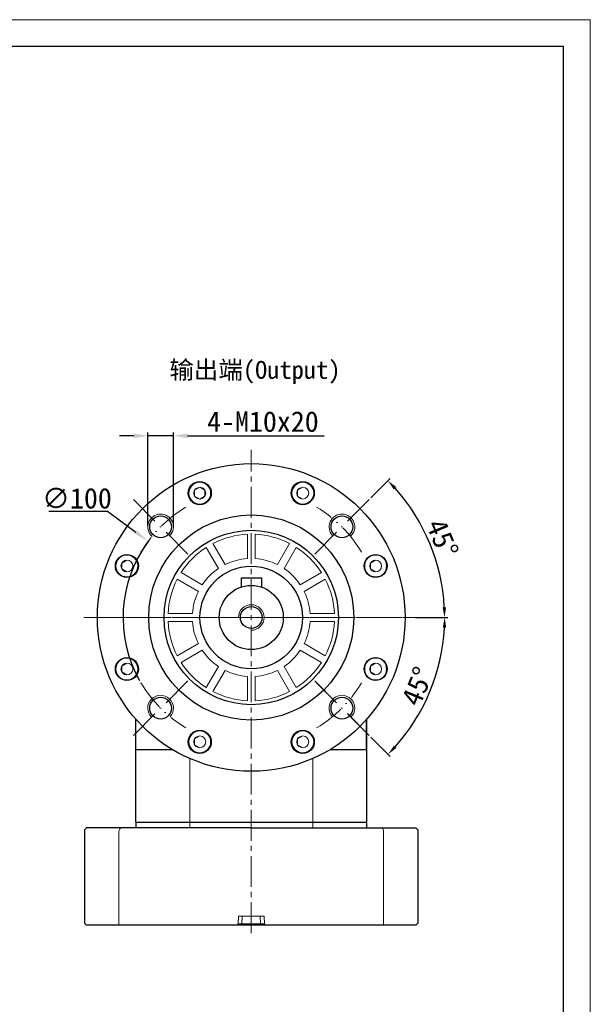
# Model space of a CAD drawing. Header units: millimetres. Extents: x 8091 to 8969, y -614 to 6.
# Tile 15 of 15: x 8746 to 8969, y -378 to 6. Entities that reach past the tile are written whole.
import ezdxf

# ---------------------------------------------------------------- set-up
doc = ezdxf.new("R2010")
doc.units = ezdxf.units.MM
doc.header["$PDSIZE"] = -5
doc.linetypes.add('ACAD_ISO10W100', pattern=[18, 12, -3, 0, -3])
doc.linetypes.add('点画线', pattern=[18, 12, -2, 2, -2])
doc.layers.get('0').update_dxf_attribs({"lineweight": 18})
doc.layers.get('Defpoints').update_dxf_attribs({"lineweight": 18})
for name, color, linetype, lineweight in [('7中心线层', 7, '点画线', 18), ('中心线层', 7, 'ACAD_ISO10W100', 0), ('图框_外框线', 7, 'Continuous', 18), ('尺寸线层', 3, 'Continuous', 18), ('标注线', 7, 'Continuous', 18), ('粗实线', 7, 'Continuous', 40), ('细实线', 7, 'Continuous', 18)]:
    doc.layers.add(name, color=color, linetype=linetype, lineweight=lineweight)
doc.styles.add('工程字', font='txt')
doc.dimstyles.new('DIMSTYLE_17', dxfattribs={"dimtxt": 8, "dimasz": 12, "dimexe": 0.18, "dimexo": 1, "dimgap": 1, "dimtad": 1, "dimtih": 1, "dimtoh": 1, "dimdec": 3, "dimdsep": 46, "dimtxsty": 'Standard', "dimblk": '_CAXARROW', "dimcen": 0.09, "dimdle": 24, "dimadec": 0, "dimazin": 0, "dimtfac": 0.7, "dimtdec": 3, "dimtofl": 0, "dimtmove": 0, "dimatfit": 3, "dimfxl": 1, "dimtolj": 1, "dimarcsym": 0})
doc.dimstyles.new('ISO-25', dxfattribs={"dimtxt": 8, "dimasz": 4, "dimexe": 1.25, "dimexo": 1, "dimgap": 1.3, "dimtad": 1, "dimtxsty": '工程字', "dimcen": 2, "dimdle": 8, "dimadec": 0, "dimazin": 0, "dimtfac": 1, "dimtmove": 0, "dimatfit": 3, "dimfxl": 1, "dimarcsym": 0})

# ---------------------------------------------------------------- blocks, each defined once
blk = doc.blocks.new('_CAXARROW')
blk.add_hatch(color=0).paths.add_polyline_path([(0, 0), (-1, 0.125), (-1, -0.125)], flags=0)
blk = doc.blocks.new('*D87')
at = {"layer": 'Defpoints', "color": 0, "lineweight": 30}
for p in [(8796.2, -197.63), (8876.59, -257.11)]:
    blk.add_point(p, dxfattribs=at)
at = {"layer": '尺寸线层', "color": 0, "linetype": 'Continuous', "lineweight": -2}
for p, q in [((8757.44, -185.93), (8780.38, -185.93)), ((8780.38, -185.93), (8791.37, -194.06)), ((8836.3, -227.37), (8836.48, -227.37)), ((8836.39, -227.46), (8836.39, -227.28))]:
    blk.add_line(p, q, dxfattribs=at)
blk.add_arc((8836.39, -227.37), 50, 143.2968, 209.4926, dxfattribs=at)
at = {"layer": '尺寸线层', "color": 0, "lineweight": -2, "xscale": 6, "yscale": 6, "zscale": 6, "rotation": 323.503031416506}
blk.add_blockref('_CAXARROW', (8796.2, -197.63), dxfattribs=at)
at = {"layer": '尺寸线层', "color": 0, "insert": (8768.41, -180.93), "char_height": 8, "attachment_point": 5, "style": '工程字'}
blk.add_mtext('\\A1;\\A1;∅100', dxfattribs=at)
blk = doc.blocks.new('_FILLED')
at = {"linetype": 'ByBlock'}
blk.add_hatch(color=0, dxfattribs=at).paths.add_polyline_path([(0, 0), (-1, 0.133), (-1, -0.133)], flags=0)
blk = doc.blocks.new('*D88')
at = {"layer": 'Defpoints', "color": 0, "lineweight": 30}
for p in [(8796.04, -156.51), (8796.04, -192.64), (8806.04, -192.64)]:
    blk.add_point(p, dxfattribs=at)
at = {"layer": '尺寸线层', "color": 0, "lineweight": -2}
for p, q in [((8790.54, -156.51), (8785.04, -156.51)), ((8796.04, -191.64), (8796.04, -155.26)), ((8806.04, -156.51), (8796.04, -156.51)), ((8806.04, -191.64), (8806.04, -155.26)), ((8811.54, -156.51), (8864.82, -156.51))]:
    blk.add_line(p, q, dxfattribs=at)
at = {"layer": '尺寸线层', "color": 0, "lineweight": 30}
for points in [[(8790.54, -157.43), (8790.54, -155.59), (8796.04, -156.51)], [(8811.54, -155.59), (8811.54, -157.43), (8806.04, -156.51)]]:
    blk.add_solid(points, dxfattribs=at)
at = {"layer": '尺寸线层', "color": 0, "insert": (8840.93, -151.01), "char_height": 8, "attachment_point": 5, "style": '工程字'}
blk.add_mtext('4-M10x20', dxfattribs=at)
blk = doc.blocks.new('*D89')
at = {"layer": 'Defpoints', "color": 0, "lineweight": 30}
for p in [(8882.35, -181.41), (8861.14, -202.62), (8909.21, -207.86), (8773.39, -227.37), (8899.39, -227.37)]:
    blk.add_point(p, dxfattribs=at)
at = {"layer": '尺寸线层', "color": 0, "lineweight": -2}
for p, q in [((8883.06, -180.7), (8890.59, -173.17)), ((8900.39, -227.37), (8913.03, -227.37))]:
    blk.add_line(p, q, dxfattribs=at)
blk.add_arc((8836.39, -227.37), 75.39, 3.0402, 41.9598, dxfattribs=at)
at = {"layer": '尺寸线层', "color": 0, "lineweight": 30}
for points in [[(8892.94, -176.5), (8891.97, -177.42), (8889.7, -174.06)], [(8911.01, -223.39), (8912.34, -223.35), (8911.78, -227.37)]]:
    blk.add_solid(points, dxfattribs=at)
at = {"layer": '尺寸线层', "color": 0, "insert": (8910.94, -196.49), "char_height": 8, "attachment_point": 5, "rotation": 292.5, "style": '工程字'}
blk.add_mtext('45%%d', dxfattribs=at)
blk = doc.blocks.new('*D90')
at = {"layer": 'Defpoints', "color": 0, "lineweight": 30}
for p in [(8773.39, -227.37), (8899.39, -227.37), (8861.14, -252.12), (8901.73, -265.09), (8882.35, -273.33)]:
    blk.add_point(p, dxfattribs=at)
at = {"layer": '尺寸线层', "color": 0, "lineweight": -2}
for p, q in [((8900.39, -227.37), (8913.09, -227.37)), ((8883.06, -274.04), (8890.62, -281.6))]:
    blk.add_line(p, q, dxfattribs=at)
blk.add_arc((8836.39, -227.37), 75.44, 318.0381, 356.9619, dxfattribs=at)
at = {"layer": '尺寸线层', "color": 0, "lineweight": 30}
for points in [[(8912.4, -231.39), (8911.06, -231.35), (8911.84, -227.37)], [(8892.01, -277.36), (8892.97, -278.27), (8889.74, -280.72)]]:
    blk.add_solid(points, dxfattribs=at)
at = {"layer": '尺寸线层', "color": 0, "insert": (8901.2, -254.21), "char_height": 8, "attachment_point": 5, "rotation": 67.5, "style": '工程字'}
blk.add_mtext('45%%d', dxfattribs=at)

msp = doc.modelspace()

# ---------------------------------------------------------------- linework, layer by layer
at = {"linetype": 'Continuous', "lineweight": 15}
for p, q in [((8791.3906, -307.0697), (8791.3906, -278.8697)), ((8881.3906, -278.8697), (8881.3906, -307.0697)), ((8812.3906, -282.3606), (8812.3906, -307.0697)), ((8860.3906, -307.0697), (8860.3906, -282.3606))]:
    msp.add_line(p, q, dxfattribs=at)
at = {"color": 7, "linetype": 'Continuous', "lineweight": 15}
for p, q in [((8812.3906, -282.3606), (8812.3906, -309.3696)), ((8860.3906, -309.3696), (8860.3906, -282.3606)), ((8831.2333, -346.8711), (8831.3906, -343.8697)), ((8831.3906, -343.8697), (8841.3906, -343.8697)), ((8832.8886, -343.8697), (8832.7313, -346.8711)), ((8840.05, -346.8711), (8839.8927, -343.8697)), ((8841.3906, -343.8697), (8841.5479, -346.8711)), ((8830.7079, -347.3697), (8831.2333, -346.8711)), ((8832.7313, -346.8711), (8832.7313, -347.3697)), ((8832.7313, -346.8711), (8840.05, -346.8711)), ((8840.05, -347.3697), (8832.7313, -347.3697)), ((8840.05, -346.8711), (8840.05, -347.3697)), ((8841.5479, -346.8711), (8842.0733, -347.3697))]:
    msp.add_line(p, q, dxfattribs=at)
at = {"color": 2, "linetype": 'Continuous', "lineweight": 15}
for p, q in [((8813.0349, -307.3697), (8791.3906, -307.3697)), ((8859.7463, -307.3697), (8813.0349, -307.3697))]:
    msp.add_line(p, q, dxfattribs=at)
at = {"extrusion": (0, 0, -1)}
msp.add_ellipse((8785.7397, -310.8696), major_axis=(0, 1.5), ratio=0.6327902, start_param=4.73856892, end_param=6.28318531, dxfattribs=at)
msp.add_ellipse((8887.0415, -310.8696), major_axis=(0, 1.5), ratio=0.6327902, start_param=4.73856892, end_param=6.28318531)
at = {"color": 7, "linetype": 'Continuous', "lineweight": 15}
for points, knots in [([(8832.7313, -347.3697), (8832.5041, -347.3697), (8832.0432, -347.3697), (8831.4317, -347.3697), (8830.973, -347.3697), (8830.7434, -347.3697), (8830.7174, -347.3697), (8830.7079, -347.3697)], [0, 0, 0, 0, 0.21546731, 0.43727138, 0.65568237, 0.87376265, 1, 1, 1, 1]), ([(8831.2333, -346.8711), (8831.2494, -346.8766), (8831.2817, -346.8877), (8831.5385, -346.8948), (8831.9169, -346.8933), (8832.3384, -346.8845), (8832.6182, -346.8749), (8832.7313, -346.8711)], [0, 0, 0, 0, 0.21443892, 0.42892313, 0.64242707, 0.85556261, 1, 1, 1, 1]), ([(8840.05, -346.8711), (8840.2183, -346.8766), (8840.555, -346.8877), (8841.0039, -346.8948), (8841.3419, -346.8933), (8841.5224, -346.8845), (8841.5406, -346.8749), (8841.5479, -346.8711)], [0, 0, 0, 0, 0.21443951, 0.42892154, 0.64242608, 0.85556221, 1, 1, 1, 1]), ([(8842.0733, -347.3697), (8842.0476, -347.3697), (8841.9961, -347.3697), (8841.6343, -347.3697), (8841.1076, -347.3697), (8840.5452, -347.3697), (8840.183, -347.3697), (8840.05, -347.3697)], [0, 0, 0, 0, 0.21847016, 0.43694483, 0.65536217, 0.87343853, 1, 1, 1, 1])]:
    msp.add_open_spline(points, degree=3, knots=knots, dxfattribs=at)
at = {"layer": '7中心线层'}
for p, q in [((8836.3906, -350.4353), (8836.3906, -162.0317)), ((8771.0526, -227.3697), (8901.7286, -227.3697)), ((8771.0526, -227.3697), (8901.7286, -227.3697)), ((8773.3906, -227.3697), (8899.3906, -227.3697))]:
    msp.add_line(p, q, dxfattribs=at)
at = {"layer": '中心线层'}
for p, q in [((8811.6419, -202.6209), (8790.4287, -181.4077)), ((8861.1393, -202.6209), (8882.3525, -181.4077)), ((8811.6419, -252.1184), (8790.4287, -273.3316)), ((8861.1393, -252.1184), (8882.3525, -273.3316)), ((8882.3525, -273.3316), (8861.8464, -252.8255))]:
    msp.add_line(p, q, dxfattribs=at)
for start, end in [(120.638488, 149.361512), (30.638488, 59.361512), (210.638488, 239.361512), (300.638488, 329.361512)]:
    msp.add_arc((8836.3906, -227.3697), 50, start, end, dxfattribs=at)
at = {"layer": '图框_外框线', "color": 3}
msp.add_lwpolyline([(8091.4822, -614.4579), (8968.6077, -614.4579), (8968.6077, 5.7951), (8091.4822, 5.7951)], close=True, dxfattribs=at)
at = {"layer": '图框_外框线', "color": 3, "lineweight": 25}
msp.add_lwpolyline([(8143.692, -604.0159), (8958.1657, -604.0159), (8958.1657, -4.6468), (8143.692, -4.6468)], close=True, dxfattribs=at)
at = {"layer": '标注线'}
for p, q in [((8784.7909, -310.8304), (8784.7909, -347.3696)), ((8887.9903, -310.8304), (8887.9903, -347.3696))]:
    msp.add_line(p, q, dxfattribs=at)
at = {"layer": '粗实线', "lineweight": 30}
for p, q in [((8832.3906, -211.8697), (8832.3906, -215.527)), ((8832.3906, -211.8697), (8840.3906, -211.8697)), ((8840.3906, -211.8697), (8840.3906, -215.527)), ((8771.3906, -310.1696), (8772.1906, -309.3696)), ((8771.3906, -310.1696), (8771.3906, -346.5696)), ((8836.3906, -309.3696), (8772.1906, -309.3696)), ((8791.3906, -307.3696), (8791.3906, -309.3696)), ((8791.3906, -307.3696), (8791.3906, -309.3696)), ((8791.3906, -307.3696), (8791.3906, -309.3696)), ((8836.3906, -309.3696), (8900.5906, -309.3696)), ((8881.3906, -307.3697), (8881.3906, -309.3697)), ((8901.3906, -310.1696), (8900.5906, -309.3696)), ((8901.3906, -310.1696), (8901.3906, -346.5696)), ((8771.3906, -346.5696), (8772.1906, -347.3696)), ((8900.5906, -347.3696), (8772.1906, -347.3696)), ((8901.3906, -346.5696), (8900.5906, -347.3696))]:
    msp.add_line(p, q, dxfattribs=at)
at = {"layer": '粗实线', "linetype": 'Continuous', "lineweight": 30}
for p, q in [((8791.3906, -278.8697), (8791.3906, -267.056)), ((8881.3906, -267.0559), (8881.3906, -278.8697)), ((8881.3906, -278.8697), (8881.3906, -267.056)), ((8791.3906, -278.8697), (8805.6051, -278.8697)), ((8791.3906, -307.0697), (8791.3906, -278.8697)), ((8867.1762, -278.8697), (8881.3906, -278.8697)), ((8881.3906, -278.8697), (8881.3906, -307.0697)), ((8791.3906, -307.0697), (8791.3906, -307.3697)), ((8881.3906, -307.3697), (8881.3906, -307.0697)), ((8881.3906, -307.3697), (8791.3906, -307.3697)), ((8881.3906, -307.3697), (8859.7463, -307.3697))]:
    msp.add_line(p, q, dxfattribs=at)
at = {"layer": '粗实线', "lineweight": 30}
for centre, radius in [((8836.3906, -227.3697), 60), ((8816.2997, -178.866), 4.5), ((8856.4815, -178.866), 4.5), ((8836.3906, -227.3697), 40), ((8801.0353, -192.0143), 4.25), ((8871.7459, -192.0143), 4.25), ((8836.3906, -227.3697), 34), ((8787.8869, -207.2788), 4.5), ((8884.8943, -207.2788), 4.5), ((8836.3906, -227.3697), 20), ((8836.3906, -227.3697), 20), ((8836.3906, -227.3697), 12.5), ((8836.3906, -227.3697), 4.25), ((8787.8869, -247.4606), 4.5), ((8884.8943, -247.4606), 4.5), ((8801.0353, -262.725), 4.25), ((8871.7459, -262.725), 4.25), ((8816.2997, -275.8734), 4.5), ((8856.4815, -275.8734), 4.5)]:
    msp.add_circle(centre, radius, dxfattribs=at)
at = {"layer": '细实线', "lineweight": 18}
for p, q in [((8834.8906, -204.4187), (8834.8906, -194.9043)), ((8837.8906, -204.4187), (8837.8906, -194.9043)), ((8826.2141, -206.7435), (8821.457, -198.5039)), ((8846.5671, -206.7435), (8851.3242, -198.5039)), ((8823.616, -208.2435), (8818.8589, -200.0039)), ((8849.1652, -208.2435), (8853.9223, -200.0039)), ((8817.2644, -214.5951), (8809.0248, -209.838)), ((8855.5168, -214.5951), (8863.7564, -209.838)), ((8815.7644, -217.1932), (8807.5248, -212.436)), ((8857.0168, -217.1932), (8865.2564, -212.436)), ((8813.4396, -225.8697), (8803.9252, -225.8697)), ((8859.3416, -225.8697), (8868.856, -225.8697)), ((8813.4396, -228.8697), (8803.9252, -228.8697)), ((8859.3416, -228.8697), (8868.856, -228.8697)), ((8815.7644, -237.5462), (8807.5248, -242.3033)), ((8857.0168, -237.5462), (8865.2564, -242.3033)), ((8817.2644, -240.1442), (8809.0248, -244.9014)), ((8855.5168, -240.1442), (8863.7564, -244.9014)), ((8823.616, -246.4959), (8818.8589, -254.7355)), ((8826.2141, -247.9959), (8821.457, -256.2355)), ((8846.5671, -247.9959), (8851.3242, -256.2355)), ((8849.1652, -246.4959), (8853.9223, -254.7355)), ((8834.8906, -259.8351), (8834.8906, -250.3207)), ((8834.8906, -250.3207), (8834.8906, -259.8351)), ((8837.8906, -259.8351), (8837.8906, -250.3207)), ((8837.8906, -250.3207), (8837.8906, -259.8351))]:
    msp.add_line(p, q, dxfattribs=at)
for points in [[(8816.2997, -181.176), (8814.2997, -180.0213), (8814.2997, -177.7107), (8816.2997, -176.556)], [(8816.2997, -181.176), (8818.2997, -180.0213), (8818.2997, -177.7107), (8816.2997, -176.556)], [(8856.4815, -181.176), (8854.4815, -180.0213), (8854.4815, -177.7107), (8856.4815, -176.556)], [(8787.8869, -209.5888), (8785.8869, -208.4341), (8785.8869, -206.1235), (8787.8869, -204.9688)], [(8884.8943, -209.5888), (8882.8943, -208.4341), (8882.8943, -206.1235), (8884.8943, -204.9688)], [(8787.8869, -249.7706), (8785.8869, -248.6159), (8785.8869, -246.3053), (8787.8869, -245.1506)], [(8884.8943, -249.7706), (8882.8943, -248.6159), (8882.8943, -246.3053), (8884.8943, -245.1506)], [(8816.2997, -278.1834), (8814.2997, -277.0287), (8814.2997, -274.7181), (8816.2997, -273.5634)], [(8856.4815, -278.1834), (8854.4815, -277.0287), (8854.4815, -274.7181), (8856.4815, -273.5634)]]:
    msp.add_lwpolyline(points, dxfattribs=at)
for centre, radius in [((8816.2997, -178.866), 4.25), ((8816.2997, -178.866), 2.31), ((8856.4815, -178.866), 4.25), ((8856.4815, -178.866), 2.31), ((8787.8869, -207.2788), 4.25), ((8884.8943, -207.2788), 4.25), ((8787.8869, -207.2788), 2.31), ((8884.8943, -207.2788), 2.31), ((8787.8869, -247.4606), 4.25), ((8787.8869, -247.4606), 2.31), ((8884.8943, -247.4606), 4.25), ((8884.8943, -247.4606), 2.31), ((8816.2997, -275.8734), 4.25), ((8856.4815, -275.8734), 4.25), ((8816.2997, -275.8734), 2.31), ((8856.4815, -275.8734), 2.31)]:
    msp.add_circle(centre, radius, dxfattribs=at)
at = {"layer": '细实线'}
for centre, start, end in [((8801.0353, -192.0143), 315, 227.865984), ((8871.7459, -192.0143), 312.134016, 225), ((8801.0353, -262.725), 317.865984, 225), ((8871.7459, -262.725), 315, 222.134016)]:
    msp.add_arc(centre, 5, start, end, dxfattribs=at)
at = {"layer": '细实线', "lineweight": 18}
for radius, start, end in [(32.5, 92.64536, 117.35464), (32.5, 62.64536, 87.35464), (32.5, 122.64536, 147.35464), (32.5, 32.64536, 57.35464), (23, 93.739335, 116.260665), (23, 63.739335, 86.260665), (23, 123.739335, 146.260665), (23, 33.739335, 56.260665), (32.5, 152.64536, 177.35464), (32.5, 2.64536, 27.35464), (23, 153.739335, 176.260665), (23, 3.739335, 26.260665), (32.5, 182.64536, 207.35464), (23, 183.739335, 206.260665), (23, 333.739335, 356.260665), (32.5, 332.64536, 357.35464), (23, 213.739335, 236.260665), (23, 303.739335, 326.260665), (32.5, 212.64536, 237.35464), (32.5, 302.64536, 327.35464), (23, 243.739335, 266.260665), (23, 273.739335, 296.260665), (32.5, 242.64536, 267.35464), (32.5, 272.64536, 297.35464)]:
    msp.add_arc((8836.3906, -227.3697), radius, start, end, dxfattribs=at)
at = {"layer": '细实线', "color": 0}
msp.add_arc((8836.3906, -227.3697), 5, 270, 180, dxfattribs=at)

# ---------------------------------------------------------------- texts
at = {"layer": '标注线', "color": 0, "insert": (8804.4639, -127.2794), "char_height": 7, "width": 75.152705, "attachment_point": 1}
msp.add_mtext('{\\fKaiTi_GB2312|b0|i0|c134|p49;输出端(Output)}', dxfattribs=at)

# ---------------------------------------------------------------- dimensions: what is measured, and where the dimension line sits
at = {"layer": '尺寸线层'}
dim = msp.add_linear_dim(base=(8796.0353, -156.5093), p1=(8806.0353, -192.6393), p2=(8796.0353, -192.6393), text='4-M<>x20', dimstyle='ISO-25', override={"dimtxt": 8, "dimasz": 5.5, "dimgap": 1.5, "dimtxsty": '工程字'}, dxfattribs=at)
dim.commit()
dim.dimension.update_dxf_attribs({"geometry": '*D88', "text_midpoint": (8840.9263, -156.5093), "dimtype": 160})
at = {"layer": '尺寸线层', "linetype": 'Continuous'}
dim = msp.add_diameter_dim_2p(p1=(8876.585, -257.1087), p2=(8796.1962, -197.6307), text='\\A1;<>', dimstyle='DIMSTYLE_17', override={"dimtxt": 8, "dimasz": 6, "dimgap": 1, "dimtxsty": '工程字', "dimtol": 0, "dimldrblk": '_FILLED'}, dxfattribs=at)
dim.commit()
dim.dimension.update_dxf_attribs({"geometry": '*D87', "text_midpoint": (8768.4071, -185.928), "dimtype": 163})
at = {"layer": '尺寸线层'}
for base, line1, line2, picture, middle in [((8909.2147, -207.8565), ((8861.1393, -202.6209), (8882.3525, -181.4077)), ((8899.3906, -227.3697), (8773.3906, -227.3697)), '*D89', (8910.9413, -196.4898)), ((8901.7274, -265.0919), ((8899.3906, -227.3697), (8773.3906, -227.3697)), ((8861.1393, -252.1184), (8882.3525, -273.3316)), '*D90', (8901.1957, -254.2128))]:
    dim = msp.add_angular_dim_2l(base=base, line1=line1, line2=line2, dimstyle='ISO-25', dxfattribs=at)
    dim.commit()
    dim.dimension.update_dxf_attribs({"geometry": picture, "text_midpoint": middle})

doc.saveas('drawing.dxf')
